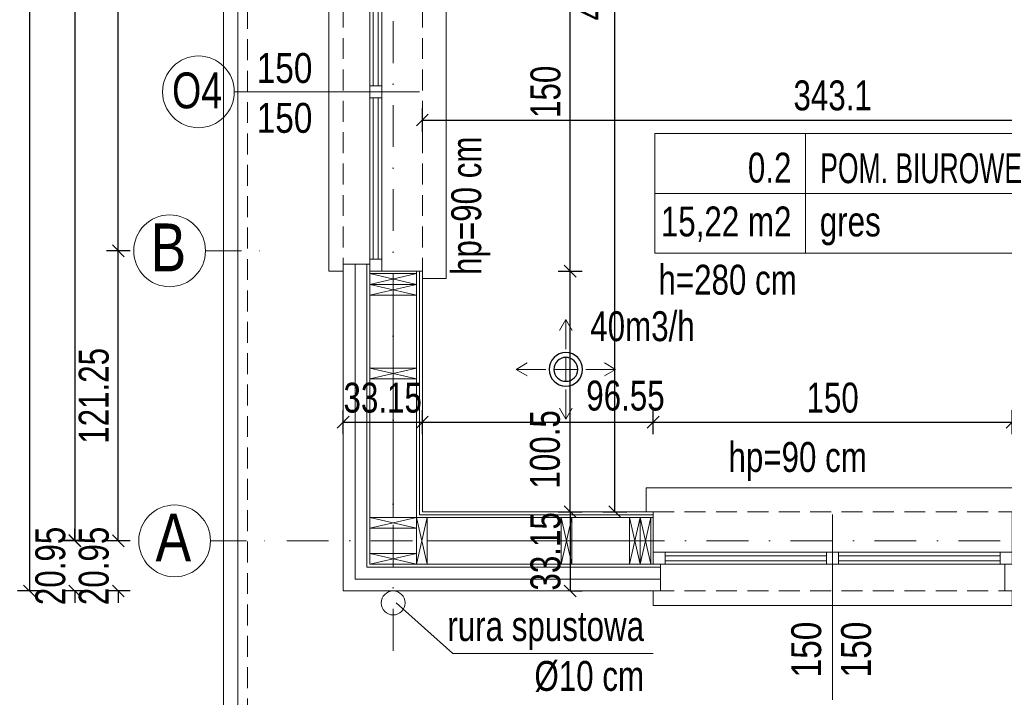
# Model space of a CAD drawing. Header units: inches. Extents: x 69729 to 77643, y -43505 to -36607.
# Tile 12 of 69: x 71486 to 71897, y -38553 to -38269. Entities that reach past the tile are written whole.
import ezdxf

# ---------------------------------------------------------------- set-up
doc = ezdxf.new("R2010")
doc.units = ezdxf.units.IN
doc.header["$MEASUREMENT"] = 0
doc.linetypes.add('DASHDOT', pattern=[1, 0.5, -0.25, 0, -0.25])
doc.linetypes.add('HIDDEN', pattern=[0.375, 0.25, -0.125])
doc.layers.get('0').update_dxf_attribs({"lineweight": 0})
doc.layers.get('Defpoints').update_dxf_attribs({"lineweight": 0})
for name, color, linetype, lineweight in [('## 08 Nawiew', 1, 'Continuous', 0), ('## 08 Nawiew opis', 1, 'Continuous', 0), ('## 08 Wywiew', 5, 'Continuous', 0), ('## 08 Wywiew opis', 5, 'Continuous', 0), ('p--dach', 2, 'Continuous', 30), ('p--dach-rura spustowa', 2, 'Continuous', 0), ('p--konst-słupy', 3, 'Continuous', 0), ('p--obrzeże bet.', 252, 'Continuous', 0), ('p--ocieplenie w.wew.', 53, 'Continuous', 0), ('p--ocieplenie-w.zew', 77, 'Continuous', 0), ('p--okna', 153, 'Continuous', 0), ('p--opis okna', 181, 'Continuous', 0), ('p--opisy dodatkowe', 33, 'Continuous', 0), ('p--opisy pomieszczeń', 31, 'Continuous', 0), ('p--osie konstr', 1, 'DASHDOT', 15), ('p--osie konstr.-NR', 1, 'DASHDOT', 15), ('p--proj.wentylacja', 202, 'Continuous', 0), ('p--płyta GK', 2, 'Continuous', 0), ('p--wymiary-1-50', 5, 'Continuous', 0), ('p--ściana szkielet', 3, 'Continuous', 0)]:
    doc.layers.add(name, color=color, linetype=linetype, lineweight=lineweight)
doc.styles.add('1-50', font='arial.ttf', dxfattribs={"width": 0.75, "height": 12.5})
doc.styles.get("Standard").update_dxf_attribs({"font": 'arial.ttf', "width": 0.75})
doc.styles.add('STYL-1', font='arial.ttf', dxfattribs={"width": 0.75})
doc.linetypes.add('BATTING', pattern='A,0.0001,-0.1,[134,ltypeshp.shx,S=0.1,R=0,X=-0.1,Y=0],-0.2,[134,ltypeshp.shx,S=0.1,R=180,X=0.1,Y=0],-0.1', length=0.4001)
doc.dimstyles.new('1-50', dxfattribs={"dimtxt": 12.5, "dimasz": 5, "dimexe": 5, "dimexo": 5, "dimgap": 0.09, "dimtad": 0, "dimdsep": 46, "dimtxsty": '1-50', "dimblk": 'OBLIQUE', "dimcen": 0.09, "dimadec": 0, "dimazin": 0, "dimtfac": 1, "dimtdec": 4, "dimtix": 1, "dimtofl": 0, "dimtmove": 2, "dimatfit": 3, "dimldrblk": 'OBLIQUE', "dimfxl": 5, "dimfxlon": 1, "dimtvp": 0.8, "dimtolj": 1, "dimtzin": 0, "dimarcsym": 0})

# ---------------------------------------------------------------- blocks, each defined once
blk = doc.blocks.new('_OBLIQUE')
at = {"color": 0, "linetype": 'ByBlock', "lineweight": -2}
for p, q in [((-0.5, -0.5), (0.5, 0.5)), ((0, 0), (0, 0))]:
    blk.add_line(p, q, dxfattribs=at)
blk = doc.blocks.new('*D18')
at = {"layer": 'Defpoints', "color": 0}
for p in [(71506.26, -37844.7), (71508.76, -38487.2), (71558.6, -38487.2)]:
    blk.add_point(p, dxfattribs=at)
at = {"layer": 'p--wymiary-1-50', "color": 0, "lineweight": -2}
for p, q in [((71508.76, -37844.7), (71508.76, -38487.2)), ((71511.26, -37844.7), (71513.76, -37844.7)), ((71513.76, -38487.2), (71503.76, -38487.2))]:
    blk.add_line(p, q, dxfattribs=at)
at = {"layer": 'p--wymiary-1-50', "color": 0, "lineweight": -2, "xscale": 5, "yscale": 5, "zscale": 5}
for p, rotation in [((71508.76, -37844.7), 90), ((71508.76, -38487.2), 270)]:
    blk.add_blockref('_OBLIQUE', p, dxfattribs=dict(at, rotation=rotation))
at = {"layer": 'p--wymiary-1-50', "color": 0, "linetype": 'Continuous', "ltscale": 12, "insert": (71498.55, -38165.95), "char_height": 12.5, "attachment_point": 5, "rotation": 90, "style": '1-50'}
blk.add_mtext('\\A1;642.5', dxfattribs=at)
blk = doc.blocks.new('*D28')
at = {"layer": 'Defpoints', "color": 0}
for p in [(71669.83, -37823.87), (71489.8, -38508.27), (71669.83, -38508.27)]:
    blk.add_point(p, dxfattribs=at)
at = {"layer": 'p--wymiary-1-50', "color": 0, "lineweight": -2}
for p, q in [((71494.8, -37823.87), (71484.8, -37823.87)), ((71489.8, -37823.87), (71489.8, -38508.27)), ((71494.8, -38508.27), (71484.8, -38508.27))]:
    blk.add_line(p, q, dxfattribs=at)
at = {"layer": 'p--wymiary-1-50', "color": 0, "lineweight": -2, "xscale": 5, "yscale": 5, "zscale": 5}
for p, rotation in [((71489.8, -37823.87), 90), ((71489.8, -38508.27), 270)]:
    blk.add_blockref('_OBLIQUE', p, dxfattribs=dict(at, rotation=rotation))
at = {"layer": 'p--wymiary-1-50', "color": 0, "linetype": 'Continuous', "ltscale": 12, "insert": (71479.59, -38166.07), "char_height": 12.5, "attachment_point": 5, "rotation": 90, "style": '1-50'}
blk.add_mtext('\\A1;684.4', dxfattribs=at)
blk = doc.blocks.new('*D29')
at = {"layer": 'Defpoints', "color": 0}
for p in [(71526.91, -38366.07), (71588.36, -38366.07), (71595.87, -38487.32)]:
    blk.add_point(p, dxfattribs=at)
at = {"layer": 'p--wymiary-1-50', "color": 0, "linetype": 'Continuous', "lineweight": -2}
for p, q in [((71531.91, -38366.07), (71521.91, -38366.07)), ((71526.91, -38487.32), (71526.91, -38366.07)), ((71531.91, -38487.32), (71521.91, -38487.32))]:
    blk.add_line(p, q, dxfattribs=at)
at = {"layer": 'p--wymiary-1-50', "color": 0, "lineweight": -2, "xscale": 5, "yscale": 5, "zscale": 5}
for p, rotation in [((71526.91, -38366.07), 90), ((71526.91, -38487.32), 270)]:
    blk.add_blockref('_OBLIQUE', p, dxfattribs=dict(at, rotation=rotation))
at = {"layer": 'p--wymiary-1-50', "color": 0, "linetype": 'Continuous', "ltscale": 12, "insert": (71516.7, -38426.7), "char_height": 12.5, "attachment_point": 5, "rotation": 90, "style": '1-50'}
blk.add_mtext('\\A1;121.25', dxfattribs=at)
blk = doc.blocks.new('*D30')
at = {"layer": 'Defpoints', "color": 0}
for p in [(71526.91, -38105.97), (71997.12, -38105.97), (71588.36, -38366.07)]:
    blk.add_point(p, dxfattribs=at)
at = {"layer": 'p--wymiary-1-50', "color": 0, "linetype": 'Continuous', "lineweight": -2}
for p, q in [((71531.91, -38105.97), (71521.91, -38105.97)), ((71526.91, -38366.07), (71526.91, -38105.97)), ((71531.91, -38366.07), (71521.91, -38366.07))]:
    blk.add_line(p, q, dxfattribs=at)
at = {"layer": 'p--wymiary-1-50', "color": 0, "lineweight": -2, "xscale": 5, "yscale": 5, "zscale": 5}
for p, rotation in [((71526.91, -38105.97), 90), ((71526.91, -38366.07), 270)]:
    blk.add_blockref('_OBLIQUE', p, dxfattribs=dict(at, rotation=rotation))
at = {"layer": 'p--wymiary-1-50', "color": 0, "linetype": 'Continuous', "ltscale": 12, "insert": (71516.7, -38236.02), "char_height": 12.5, "attachment_point": 5, "rotation": 90, "style": '1-50'}
blk.add_mtext('\\A1;260.1', dxfattribs=at)
blk = doc.blocks.new('*D34')
at = {"layer": 'Defpoints', "color": 0}
for p in [(71595.87, -38487.32), (71526.91, -38508.27), (71620.87, -38508.27)]:
    blk.add_point(p, dxfattribs=at)
at = {"layer": 'p--wymiary-1-50', "color": 0, "linetype": 'Continuous', "lineweight": -2}
for p, q in [((71526.91, -38487.32), (71526.91, -38482.32)), ((71531.91, -38487.32), (71521.91, -38487.32)), ((71531.91, -38508.27), (71521.91, -38508.27)), ((71526.91, -38508.27), (71526.91, -38513.27))]:
    blk.add_line(p, q, dxfattribs=at)
at = {"layer": 'p--wymiary-1-50', "color": 0, "lineweight": -2, "xscale": 5, "yscale": 5, "zscale": 5}
for p, rotation in [((71526.91, -38487.32), 270), ((71526.91, -38508.27), 90)]:
    blk.add_blockref('_OBLIQUE', p, dxfattribs=dict(at, rotation=rotation))
at = {"layer": 'p--wymiary-1-50', "color": 0, "linetype": 'Continuous', "ltscale": 12, "insert": (71516.7, -38497.8), "char_height": 12.5, "attachment_point": 5, "rotation": 90, "style": '1-50'}
blk.add_mtext('\\A1;20.95', dxfattribs=at)
blk = doc.blocks.new('*D35')
at = {"layer": 'Defpoints', "color": 0}
for p in [(71521.91, -38487.32), (71508.76, -38508.27), (71602.72, -38508.27)]:
    blk.add_point(p, dxfattribs=at)
at = {"layer": 'p--wymiary-1-50', "color": 0, "linetype": 'Continuous', "lineweight": -2}
for p, q in [((71508.76, -38487.32), (71508.76, -38482.32)), ((71513.76, -38487.32), (71503.76, -38487.32)), ((71513.76, -38508.27), (71503.76, -38508.27)), ((71508.76, -38508.27), (71508.76, -38513.27))]:
    blk.add_line(p, q, dxfattribs=at)
at = {"layer": 'p--wymiary-1-50', "color": 0, "lineweight": -2, "xscale": 5, "yscale": 5, "zscale": 5}
for p, rotation in [((71508.76, -38487.32), 270), ((71508.76, -38508.27), 90)]:
    blk.add_blockref('_OBLIQUE', p, dxfattribs=dict(at, rotation=rotation))
at = {"layer": 'p--wymiary-1-50', "color": 0, "linetype": 'Continuous', "ltscale": 12, "insert": (71498.55, -38497.8), "char_height": 12.5, "attachment_point": 5, "rotation": 90, "style": '1-50'}
blk.add_mtext('\\A1;20.95', dxfattribs=at)
blk = doc.blocks.new('*D36')
at = {"layer": 'Defpoints', "color": 0}
for p in [(71654.02, -38437.74), (71654.02, -38475.12), (71620.87, -38508.27)]:
    blk.add_point(p, dxfattribs=at)
at = {"layer": 'p--wymiary-1-50', "color": 0, "linetype": 'Continuous', "lineweight": -2}
for p, q in [((71620.87, -38442.74), (71620.87, -38432.74)), ((71654.02, -38442.74), (71654.02, -38432.74)), ((71620.87, -38437.74), (71654.02, -38437.74))]:
    blk.add_line(p, q, dxfattribs=at)
at = {"layer": 'p--wymiary-1-50', "color": 0, "lineweight": -2, "xscale": 5, "yscale": 5, "zscale": 5, "rotation": 180}
blk.add_blockref('_OBLIQUE', (71620.87, -38437.74), dxfattribs=at)
at = {"layer": 'p--wymiary-1-50', "color": 0, "lineweight": -2, "xscale": 5, "yscale": 5, "zscale": 5}
blk.add_blockref('_OBLIQUE', (71654.02, -38437.74), dxfattribs=at)
at = {"layer": 'p--wymiary-1-50', "color": 0, "linetype": 'Continuous', "ltscale": 12, "insert": (71637.45, -38427.53), "char_height": 12.5, "attachment_point": 5, "style": '1-50'}
blk.add_mtext('\\A1;33.15', dxfattribs=at)
blk = doc.blocks.new('*D38')
at = {"layer": 'Defpoints', "color": 0}
for p in [(71900.57, -38437.74), (71750.57, -38475.12), (71900.57, -38475.12)]:
    blk.add_point(p, dxfattribs=at)
at = {"layer": 'p--wymiary-1-50', "color": 0, "linetype": 'Continuous', "lineweight": -2}
for p, q in [((71750.57, -38442.74), (71750.57, -38432.74)), ((71900.57, -38442.74), (71900.57, -38432.74)), ((71750.57, -38437.74), (71900.57, -38437.74))]:
    blk.add_line(p, q, dxfattribs=at)
at = {"layer": 'p--wymiary-1-50', "color": 0, "lineweight": -2, "xscale": 5, "yscale": 5, "zscale": 5, "rotation": 180}
blk.add_blockref('_OBLIQUE', (71750.57, -38437.74), dxfattribs=at)
at = {"layer": 'p--wymiary-1-50', "color": 0, "lineweight": -2, "xscale": 5, "yscale": 5, "zscale": 5}
blk.add_blockref('_OBLIQUE', (71900.57, -38437.74), dxfattribs=at)
at = {"layer": 'p--wymiary-1-50', "color": 0, "linetype": 'Continuous', "ltscale": 12, "insert": (71825.57, -38427.53), "char_height": 12.5, "attachment_point": 5, "style": '1-50'}
blk.add_mtext('\\A1;150', dxfattribs=at)
blk = doc.blocks.new('*D49')
at = {"layer": 'Defpoints', "color": 0}
for p in [(71620.87, -38508.27), (71641.82, -38508.27), (71641.82, -38643.22)]:
    blk.add_point(p, dxfattribs=at)
at = {"layer": 'p--wymiary-1-50', "color": 0, "lineweight": -2}
for p, q in [((71620.87, -38638.22), (71620.87, -38648.22)), ((71641.82, -38638.22), (71641.82, -38648.22)), ((71620.87, -38643.22), (71615.87, -38643.22)), ((71641.82, -38643.22), (71646.82, -38643.22))]:
    blk.add_line(p, q, dxfattribs=at)
at = {"layer": 'p--wymiary-1-50', "color": 0, "lineweight": -2, "xscale": 5, "yscale": 5, "zscale": 5}
blk.add_blockref('_OBLIQUE', (71620.87, -38643.22), dxfattribs=at)
at = {"layer": 'p--wymiary-1-50', "color": 0, "lineweight": -2, "xscale": 5, "yscale": 5, "zscale": 5, "rotation": 180}
blk.add_blockref('_OBLIQUE', (71641.82, -38643.22), dxfattribs=at)
at = {"layer": 'p--wymiary-1-50', "color": 0, "linetype": 'Continuous', "ltscale": 12, "insert": (71631.35, -38633.01), "char_height": 12.5, "attachment_point": 5, "style": '1-50'}
blk.add_mtext('\\A1;20.95', dxfattribs=at)
blk = doc.blocks.new('*D52')
at = {"layer": 'Defpoints', "color": 0}
for p in [(71620.87, -38508.27), (72030.27, -38508.27), (72030.27, -38711.35)]:
    blk.add_point(p, dxfattribs=at)
at = {"layer": 'p--wymiary-1-50', "color": 0, "linetype": 'Continuous', "lineweight": -2}
for p, q in [((71620.87, -38706.35), (71620.87, -38716.35)), ((72030.27, -38706.35), (72030.27, -38716.35)), ((71620.87, -38711.35), (72030.27, -38711.35))]:
    blk.add_line(p, q, dxfattribs=at)
at = {"layer": 'p--wymiary-1-50', "color": 0, "lineweight": -2, "xscale": 5, "yscale": 5, "zscale": 5, "rotation": 180}
blk.add_blockref('_OBLIQUE', (71620.87, -38711.35), dxfattribs=at)
at = {"layer": 'p--wymiary-1-50', "color": 0, "lineweight": -2, "xscale": 5, "yscale": 5, "zscale": 5}
blk.add_blockref('_OBLIQUE', (72030.27, -38711.35), dxfattribs=at)
at = {"layer": 'p--wymiary-1-50', "color": 0, "linetype": 'Continuous', "ltscale": 12, "insert": (71825.57, -38701.14), "char_height": 12.5, "attachment_point": 5, "style": '1-50'}
blk.add_mtext('\\A1;409.4', dxfattribs=at)
blk = doc.blocks.new('*D63')
at = {"layer": 'Defpoints', "color": 0}
for p in [(71684.21, -38374.62), (71715.78, -38374.62), (71684.21, -38475.12)]:
    blk.add_point(p, dxfattribs=at)
at = {"layer": 'p--wymiary-1-50', "color": 0, "linetype": 'Continuous', "lineweight": -2}
for p, q in [((71710.78, -38374.62), (71720.78, -38374.62)), ((71715.78, -38475.12), (71715.78, -38374.62)), ((71710.78, -38475.12), (71720.78, -38475.12))]:
    blk.add_line(p, q, dxfattribs=at)
at = {"layer": 'p--wymiary-1-50', "color": 0, "lineweight": -2, "xscale": 5, "yscale": 5, "zscale": 5}
for p, rotation in [((71715.78, -38374.62), 90), ((71715.78, -38475.12), 270)]:
    blk.add_blockref('_OBLIQUE', p, dxfattribs=dict(at, rotation=rotation))
at = {"layer": 'p--wymiary-1-50', "color": 0, "linetype": 'Continuous', "ltscale": 12, "insert": (71705.34, -38449.08), "char_height": 12.5, "attachment_point": 5, "rotation": 90, "style": '1-50'}
blk.add_mtext('\\A1;100.5', dxfattribs=at)
blk = doc.blocks.new('*D64')
at = {"layer": 'Defpoints', "color": 0}
for p in [(71684.21, -38224.62), (71715.78, -38224.62), (71684.21, -38374.62)]:
    blk.add_point(p, dxfattribs=at)
at = {"layer": 'p--wymiary-1-50', "color": 0, "linetype": 'Continuous', "lineweight": -2}
for p, q in [((71710.78, -38224.62), (71720.78, -38224.62)), ((71715.78, -38374.62), (71715.78, -38224.62)), ((71710.78, -38374.62), (71720.78, -38374.62))]:
    blk.add_line(p, q, dxfattribs=at)
at = {"layer": 'p--wymiary-1-50', "color": 0, "lineweight": -2, "xscale": 5, "yscale": 5, "zscale": 5}
for p, rotation in [((71715.78, -38224.62), 90), ((71715.78, -38374.62), 270)]:
    blk.add_blockref('_OBLIQUE', p, dxfattribs=dict(at, rotation=rotation))
at = {"layer": 'p--wymiary-1-50', "color": 0, "linetype": 'Continuous', "ltscale": 12, "insert": (71705.57, -38299.62), "char_height": 12.5, "attachment_point": 5, "rotation": 90, "style": '1-50'}
blk.add_mtext('\\A1;150', dxfattribs=at)
blk = doc.blocks.new('*D69')
at = {"layer": 'Defpoints', "color": 0}
for p in [(71710.78, -38031.52), (71734.51, -38031.52), (71710.78, -38475.12)]:
    blk.add_point(p, dxfattribs=at)
at = {"layer": 'p--wymiary-1-50', "color": 0, "linetype": 'Continuous', "lineweight": -2}
for p, q in [((71729.51, -38031.52), (71739.51, -38031.52)), ((71734.51, -38475.12), (71734.51, -38031.52)), ((71729.51, -38475.12), (71739.51, -38475.12))]:
    blk.add_line(p, q, dxfattribs=at)
at = {"layer": 'p--wymiary-1-50', "color": 0, "lineweight": -2, "xscale": 5, "yscale": 5, "zscale": 5}
for p, rotation in [((71734.51, -38031.52), 90), ((71734.51, -38475.12), 270)]:
    blk.add_blockref('_OBLIQUE', p, dxfattribs=dict(at, rotation=rotation))
at = {"layer": 'p--wymiary-1-50', "color": 0, "linetype": 'Continuous', "ltscale": 12, "insert": (71724.3, -38253.32), "char_height": 12.5, "attachment_point": 5, "rotation": 90, "style": '1-50'}
blk.add_mtext('\\A1;443.6', dxfattribs=at)
blk = doc.blocks.new('*D88')
at = {"layer": 'Defpoints', "color": 0}
for p in [(71997.12, -38311.4), (71654.02, -38329.03), (71997.12, -38329.03)]:
    blk.add_point(p, dxfattribs=at)
at = {"layer": 'p--wymiary-1-50', "color": 0, "linetype": 'Continuous', "lineweight": -2}
for p, q in [((71654.02, -38316.4), (71654.02, -38306.4)), ((71997.12, -38316.4), (71997.12, -38306.4)), ((71654.02, -38311.4), (71997.12, -38311.4))]:
    blk.add_line(p, q, dxfattribs=at)
at = {"layer": 'p--wymiary-1-50', "color": 0, "lineweight": -2, "xscale": 5, "yscale": 5, "zscale": 5, "rotation": 180}
blk.add_blockref('_OBLIQUE', (71654.02, -38311.4), dxfattribs=at)
at = {"layer": 'p--wymiary-1-50', "color": 0, "lineweight": -2, "xscale": 5, "yscale": 5, "zscale": 5}
blk.add_blockref('_OBLIQUE', (71997.12, -38311.4), dxfattribs=at)
at = {"layer": 'p--wymiary-1-50', "color": 0, "linetype": 'Continuous', "ltscale": 12, "insert": (71825.57, -38301.19), "char_height": 12.5, "attachment_point": 5, "style": '1-50'}
blk.add_mtext('\\A1;343.1', dxfattribs=at)
blk = doc.blocks.new('*D191')
at = {"layer": 'Defpoints', "color": 0}
for p in [(71710.78, -38475.12), (71710.78, -38508.27), (71715.78, -38508.27)]:
    blk.add_point(p, dxfattribs=at)
at = {"layer": 'p--wymiary-1-50', "color": 0, "linetype": 'Continuous', "lineweight": -2}
for p, q in [((71715.78, -38475.12), (71720.78, -38475.12)), ((71715.78, -38475.12), (71715.78, -38508.27)), ((71715.78, -38508.27), (71720.78, -38508.27))]:
    blk.add_line(p, q, dxfattribs=at)
at = {"layer": 'p--wymiary-1-50', "color": 0, "lineweight": -2, "xscale": 5, "yscale": 5, "zscale": 5}
for p, rotation in [((71715.78, -38475.12), 90), ((71715.78, -38508.27), 270)]:
    blk.add_blockref('_OBLIQUE', p, dxfattribs=dict(at, rotation=rotation))
at = {"layer": 'p--wymiary-1-50', "color": 0, "linetype": 'Continuous', "ltscale": 12, "insert": (71705.57, -38491.7), "char_height": 12.5, "attachment_point": 5, "rotation": 90, "style": '1-50'}
blk.add_mtext('\\A1;33.15', dxfattribs=at)
blk = doc.blocks.new('*D198')
at = {"layer": 'Defpoints', "color": 0}
for p in [(71641.82, -38533.27), (72009.32, -38533.27), (72009.32, -38643.22)]:
    blk.add_point(p, dxfattribs=at)
at = {"layer": 'p--wymiary-1-50', "color": 0, "linetype": 'Continuous', "lineweight": -2}
for p, q in [((71641.82, -38638.22), (71641.82, -38648.22)), ((72009.32, -38638.22), (72009.32, -38648.22)), ((71641.82, -38643.22), (72009.32, -38643.22))]:
    blk.add_line(p, q, dxfattribs=at)
at = {"layer": 'p--wymiary-1-50', "color": 0, "lineweight": -2, "xscale": 5, "yscale": 5, "zscale": 5, "rotation": 180}
blk.add_blockref('_OBLIQUE', (71641.82, -38643.22), dxfattribs=at)
at = {"layer": 'p--wymiary-1-50', "color": 0, "lineweight": -2, "xscale": 5, "yscale": 5, "zscale": 5}
blk.add_blockref('_OBLIQUE', (72009.32, -38643.22), dxfattribs=at)
at = {"layer": 'p--wymiary-1-50', "color": 0, "linetype": 'Continuous', "ltscale": 12, "insert": (71825.57, -38633.01), "char_height": 12.5, "attachment_point": 5, "style": '1-50'}
blk.add_mtext('\\A1;367.5', dxfattribs=at)
blk = doc.blocks.new('okno-150-33.15')
at = {"linetype": 'Continuous', "ltscale": 35}
for p, q in [((-3, 10), (153, 10)), ((0, -39.15), (150, -39.15))]:
    blk.add_line(p, q, dxfattribs=at)
for p, q in [((-3, 0), (-3, 10)), ((153, 0), (153, 10)), ((0, 0), (-3, 0)), ((0, -21.95), (0, 0)), ((150, 0), (150, -21.95)), ((150, 0), (153, 0)), ((0, -21.95), (0, -16.95)), ((0, -16.95), (5, -16.95)), ((5, -16.95), (145, -16.95)), ((5, -16.95), (5, -21.95)), ((5, -18.45), (72.5, -18.45)), ((72.5, -21.95), (72.5, -16.95)), ((77.5, -16.95), (77.5, -21.95)), ((77.5, -18.45), (145, -18.45)), ((145, -21.95), (145, -16.95)), ((145, -16.95), (150, -16.95)), ((150, -16.95), (150, -21.95)), ((5, -21.95), (0, -21.95)), ((3, -33.15), (3, -21.95)), ((5, -20.61), (72.5, -20.61)), ((145, -21.95), (5, -21.95)), ((77.5, -20.61), (145, -20.61)), ((150, -21.95), (145, -21.95)), ((147, -21.95), (147, -33.15)), ((0, -39.15), (0, -33.15)), ((150, -33.15), (150, -39.15))]:
    blk.add_line(p, q)
at = {"linetype": 'HIDDEN', "ltscale": 35}
for p, q in [((0, 0), (150, 0)), ((0, -33.15), (150, -33.15))]:
    blk.add_line(p, q, dxfattribs=at)
blk = doc.blocks.new('ukł.słupów')
for p, q in [((0, 116.95), (19.5, 121.45)), ((0, 121.45), (19.5, 116.95)), ((0, 112.45), (19.5, 116.95)), ((0, 116.95), (19.5, 112.45)), ((0, 77.45), (19.5, 81.95)), ((0, 81.95), (19.5, 77.45)), ((0, 15), (19.5, 19.5)), ((0, 19.5), (19.5, 15)), ((19.5, 19.5), (24, 0)), ((24, 19.5), (19.5, 0)), ((79.95, 19.5), (84.45, 0)), ((84.45, 19.5), (79.95, 0)), ((108.5, 19.5), (113, 0)), ((113, 19.5), (108.5, 0)), ((113, 19.5), (117.5, 0)), ((117.5, 19.5), (113, 0)), ((0, 4.5), (19.5, 0)), ((0, 0), (19.5, 4.5))]:
    blk.add_line(p, q)
at = {"color": 4, "ltscale": 35}
for points in [[(0, 121.45), (19.5, 121.45)], [(117.5, 19.5), (117.5, 0)]]:
    blk.add_lwpolyline(points, dxfattribs=at)
for points in [[(0, 121.45), (19.5, 121.45), (19.5, 116.95), (0, 116.95)], [(0, 116.95), (19.5, 116.95), (19.5, 112.45), (0, 112.45)], [(0, 81.95), (19.5, 81.95), (19.5, 77.45), (0, 77.45)], [(0, 19.5), (19.5, 19.5), (19.5, 15), (0, 15)], [(24, 19.5), (24, 0), (19.5, 0), (19.5, 19.5)], [(84.45, 19.5), (84.45, 0), (79.95, 0), (79.95, 19.5)], [(113, 19.5), (113, 0), (108.5, 0), (108.5, 19.5)], [(117.5, 19.5), (117.5, 0), (113, 0), (113, 19.5)], [(0, 0), (19.5, 0), (19.5, 4.5), (0, 4.5)]]:
    blk.add_lwpolyline(points, close=True)
blk = doc.blocks.new('*D413')
at = {"layer": 'Defpoints', "color": 0}
for p in [(71750.57, -38437.74), (71654.02, -38475.12), (71750.57, -38475.12)]:
    blk.add_point(p, dxfattribs=at)
at = {"layer": 'p--wymiary-1-50', "color": 0, "linetype": 'Continuous', "lineweight": -2}
for p, q in [((71654.02, -38442.74), (71654.02, -38432.74)), ((71750.57, -38442.74), (71750.57, -38432.74)), ((71654.02, -38437.74), (71750.57, -38437.74))]:
    blk.add_line(p, q, dxfattribs=at)
at = {"layer": 'p--wymiary-1-50', "color": 0, "lineweight": -2, "xscale": 5, "yscale": 5, "zscale": 5, "rotation": 180}
blk.add_blockref('_OBLIQUE', (71654.02, -38437.74), dxfattribs=at)
at = {"layer": 'p--wymiary-1-50', "color": 0, "lineweight": -2, "xscale": 5, "yscale": 5, "zscale": 5}
blk.add_blockref('_OBLIQUE', (71750.57, -38437.74), dxfattribs=at)
at = {"layer": 'p--wymiary-1-50', "color": 0, "linetype": 'Continuous', "ltscale": 12, "insert": (71738.95, -38426.67), "char_height": 12.5, "attachment_point": 5, "style": '1-50'}
blk.add_mtext('\\A1;96.55', dxfattribs=at)
blk = doc.blocks.new('went-war2-parter')
at = {"layer": '## 08 Nawiew', "lineweight": 5}
blk.add_line((-1073.7, -563.61), (-1073.7, -553.61), dxfattribs=at)
at = {"layer": '## 08 Nawiew', "color": 1, "lineweight": 5}
blk.add_line((-1073.7, -563.61), (-1073.7, -553.61), dxfattribs=at)
at = {"layer": '## 08 Nawiew', "lineweight": 30}
for radius, start, end in [(7, 90, 270), (7, 0, 180), (7, 270, 90), (5, 90, 270), (5, 90, 270), (5, 0, 180), (5, 0, 180), (5, 0, 180), (5, 0, 180), (5, 270, 90), (7, 180, 0), (5, 180, 0), (5, 180, 0), (5, 180, 0), (5, 180, 0)]:
    blk.add_arc((-1073.7, -558.61), radius, start, end, dxfattribs=at)
at = {"layer": '## 08 Nawiew', "lineweight": 5}
blk.add_arc((-1073.7, -558.61), 5, 270, 90, dxfattribs=at)
at = {"layer": '## 08 Wywiew', "color": 1, "lineweight": 5}
for p, q in [((-1073.7, -553.61), (-1073.7, -563.61)), ((-1078.7, -558.61), (-1068.7, -558.61))]:
    blk.add_line(p, q, dxfattribs=at)
at = {"layer": '## 08 Wywiew opis', "color": 1}
for p, q in [((-1073.7, -537.81), (-1076.39, -542.39)), ((-1073.7, -550.23), (-1073.7, -537.81)), ((-1073.7, -537.81), (-1071.02, -542.39)), ((-1094.5, -558.61), (-1089.92, -555.92)), ((-1094.5, -558.61), (-1089.92, -561.29)), ((-1082.08, -558.61), (-1094.5, -558.61)), ((-1065.32, -558.61), (-1052.9, -558.61)), ((-1052.9, -558.61), (-1057.48, -555.92)), ((-1052.9, -558.61), (-1057.48, -561.29)), ((-1073.7, -566.99), (-1073.7, -579.41)), ((-1073.7, -579.41), (-1076.39, -574.82)), ((-1073.7, -579.41), (-1071.02, -574.82))]:
    blk.add_line(p, q, dxfattribs=at)
at = {"layer": '## 08 Nawiew opis', "insert": (-1063.49, -546.99), "char_height": 12.5, "width": 177.1707, "attachment_point": 7, "style": 'STYL-1'}
blk.add_mtext('40m3/h', dxfattribs=at)

msp = doc.modelspace()

# ---------------------------------------------------------------- linework, layer by layer
at = {"layer": 'p--dach', "linetype": 'HIDDEN', "lineweight": 20, "ltscale": 35}
msp.add_lwpolyline([(71580.871, -37743.871), (72860.871, -37743.871), (72860.871, -38588.271), (71580.871, -38588.271)], close=True, dxfattribs=at)
at = {"layer": 'p--dach-rura spustowa', "linetype": 'Continuous', "lineweight": 0, "ltscale": 75}
msp.add_circle((71641.821, -38513.271), 5, dxfattribs=at)
at = {"layer": 'p--obrzeże bet.', "linetype": 'Continuous', "ltscale": 35}
for points in [[(72417.471, -38558.271), (72870.871, -38558.271), (72870.871, -37773.871), (71570.871, -37773.871), (71570.871, -38564.271), (72024.271, -38564.271)], [(72411.471, -38552.271), (72864.871, -38552.271), (72864.871, -37779.871), (71576.871, -37779.871), (71576.871, -38558.271), (72030.271, -38558.271)]]:
    msp.add_lwpolyline(points, dxfattribs=at)
at = {"layer": 'p--ocieplenie w.wew.', "linetype": 'BATTING', "ltscale": 19.5}
for p, q in [((71641.821, -38415.121), (71641.821, -38384.621)), ((71641.821, -38477.571), (71641.821, -38419.621)), ((71656.071, -38487.321), (71712.021, -38487.321)), ((71716.521, -38487.321), (71740.567, -38487.321))]:
    msp.add_line(p, q, dxfattribs=at)
at = {"layer": 'p--ocieplenie-w.zew', "linetype": 'BATTING', "ltscale": 10}
for p, q in [((71625.871, -38503.345), (71625.871, -38371.621)), ((71625.947, -38503.271), (71753.567, -38503.271))]:
    msp.add_line(p, q, dxfattribs=at)
at = {"layer": 'p--opis okna'}
for p, q in [((71575.41, -38299.621), (71652.871, -38299.621)), ((71825.567, -38553.732), (71825.567, -38476.271))]:
    msp.add_line(p, q, dxfattribs=at)
msp.add_circle((71560.41, -38299.621), 15, dxfattribs=at)
at = {"layer": 'p--opisy dodatkowe', "lineweight": 5}
msp.add_lwpolyline([(71750.498, -38534.46), (71666.722, -38534.46), (71643.071, -38513.271)], dxfattribs=at)
at = {"layer": 'p--opisy pomieszczeń'}
for p, q in [((71814.272, -38317.082), (71814.272, -38367.082)), ((71921.272, -38342.082), (71751.272, -38342.082))]:
    msp.add_line(p, q, dxfattribs=at)
msp.add_lwpolyline([(71751.272, -38367.082), (71921.272, -38367.082), (71921.272, -38317.082), (71751.272, -38317.082)], close=True, dxfattribs=at)
at = {"layer": 'p--osie konstr', "linetype": 'DASHDOT', "ltscale": 35}
for p, q in [((71641.821, -38533.271), (71641.821, -37773.871)), ((72878.438, -38487.321), (71595.871, -38487.321))]:
    msp.add_line(p, q, dxfattribs=at)
at = {"layer": 'p--osie konstr.-NR', "linetype": 'DASHDOT', "ltscale": 30}
for p, q in [((71563.357, -38366.071), (71588.357, -38366.071)), ((71565.448, -38487.321), (71590.448, -38487.321))]:
    msp.add_line(p, q, dxfattribs=at)
at = {"layer": 'p--osie konstr.-NR', "linetype": 'Continuous', "ltscale": 35}
for centre in [(71548.357, -38366.071), (71550.448, -38487.321)]:
    msp.add_circle(centre, 15, dxfattribs=at)
at = {"layer": 'p--płyta GK', "ltscale": 35}
for p, q in [((71652.771, -38476.371), (71652.771, -38374.621)), ((71654.021, -38475.121), (71654.021, -38374.621)), ((71654.021, -38475.121), (71750.567, -38475.121)), ((71652.771, -38476.371), (71750.567, -38476.371))]:
    msp.add_line(p, q, dxfattribs=at)
at = {"layer": 'p--ściana szkielet', "ltscale": 35}
for p, q in [((71620.871, -38508.271), (71620.871, -38371.621)), ((71630.871, -38498.271), (71630.871, -38371.621)), ((71632.071, -38497.071), (71632.071, -38371.621)), ((71651.571, -38497.071), (71651.571, -38374.621)), ((71632.071, -38477.571), (71750.567, -38477.571)), ((71630.871, -38498.271), (71753.567, -38498.271)), ((71632.071, -38497.071), (71753.567, -38497.071)), ((71620.871, -38508.271), (71753.567, -38508.271))]:
    msp.add_line(p, q, dxfattribs=at)
for points in [[(71620.871, -38371.621), (71632.071, -38371.621), (71632.071, -38374.621), (71654.021, -38374.621)], [(71750.567, -38476.121), (71750.567, -38497.071), (71753.567, -38497.071), (71753.567, -38508.271)]]:
    msp.add_lwpolyline(points, dxfattribs=at)

# ---------------------------------------------------------------- block references
at = {"layer": 'p--konst-słupy'}
msp.add_blockref('ukł.słupów', (71632.071, -38497.071), dxfattribs=at)
at = {"layer": 'p--okna', "linetype": 'Continuous', "rotation": 270}
msp.add_blockref('okno-150-33.15', (71654.021, -38224.621), dxfattribs=at)
at = {"layer": 'p--okna', "linetype": 'Continuous'}
msp.add_blockref('okno-150-33.15', (71750.567, -38475.121), dxfattribs=at)
at = {"layer": 'p--proj.wentylacja', "linetype": 'Continuous', "ltscale": 12}
msp.add_blockref('went-war2-parter', (72787.721, -37857.021), dxfattribs=at)

# ---------------------------------------------------------------- texts
at = {"layer": 'p--opis okna'}
for s, insert, char_height, width, attachment_point, style in [('{\\W0.8;150\\P150}', (71584.744, -38316.926), 12.5, 45.287, 7, '1-50'), ('O4', (71570.335, -38306.732), 15, 74.01038, 9, '1-50'), ('hp=90 cm', (71782.013, -38462.277), 12.5, 128.63421, 7, 'STYL-1')]:
    msp.add_mtext(s, dxfattribs=dict(at, insert=insert, char_height=char_height, width=width, attachment_point=attachment_point, style=style))
at = {"layer": 'p--opis okna', "char_height": 12.5, "attachment_point": 1, "rotation": 90}
for s, insert, width, style in [('hp=90 cm', (71666.115, -38376.174), 128.63421, 'STYL-1'), ('{\\W0.8;150\\P150}', (71808.261, -38544.398), 45.287, '1-50')]:
    msp.add_mtext(s, dxfattribs=dict(at, insert=insert, width=width, style=style))
at = {"layer": 'p--opisy dodatkowe', "insert": (71746.728, -38516.677), "char_height": 12.5, "width": 177.1707, "attachment_point": 3, "style": '1-50'}
msp.add_mtext('rura spustowa\\P%%c10 cm', dxfattribs=at)
at = {"layer": 'p--opisy pomieszczeń', "char_height": 12.5, "style": '1-50'}
for s, insert, width, attachment_point in [('0.2', (71808.34, -38325.054), 98, 3), ('POM. BIUROWE', (71820.203, -38325.289), 106.86476, 1), ('15,22 m2', (71808.34, -38347.557), 98, 3), ('gres', (71820.203, -38347.557), 100, 1), ('h=280 cm', (71810.598, -38371.891), 98, 3)]:
    msp.add_mtext(s, dxfattribs=dict(at, insert=insert, width=width, attachment_point=attachment_point))
at = {"layer": 'p--osie konstr.-NR', "linetype": 'Continuous', "ltscale": 35, "char_height": 20, "width": 63.5564, "attachment_point": 3}
for s, insert in [('{\\W0.8;B}', (71555.272, -38354.656)), ('\\W0.8;A', (71557.363, -38475.906))]:
    msp.add_mtext(s, dxfattribs=dict(at, insert=insert))

# ---------------------------------------------------------------- dimensions: what is measured, and where the dimension line sits
at = {"layer": 'p--wymiary-1-50'}
dim = msp.add_linear_dim(base=(71489.805, -38508.271), p1=(71669.831, -37823.871), p2=(71669.831, -38508.271), angle=90, dimstyle='1-50', override={"dimtxt": 12.5}, dxfattribs=at)
dim.commit()
dim.dimension.update_dxf_attribs({"geometry": '*D28', "text_midpoint": (71479.595, -38166.071)})
dim = msp.add_linear_dim(base=(71508.758, -38487.196), p1=(71506.258, -37844.696), p2=(71558.597, -38487.196), angle=90, dimstyle='1-50', dxfattribs=at)
dim.commit()
dim.dimension.update_dxf_attribs({"geometry": '*D18', "text_midpoint": (71498.548, -38165.946)})
at = {"layer": 'p--wymiary-1-50', "linetype": 'Continuous'}
for base, p1, p2, picture, middle in [((71734.511, -38031.521), (71710.784, -38475.121), (71710.784, -38031.521), '*D69', (71724.301, -38253.321)), ((71526.912, -38105.971), (71588.357, -38366.071), (71997.121, -38105.971), '*D30', (71516.702, -38236.021)), ((71715.784, -38224.621), (71684.211, -38374.621), (71684.211, -38224.621), '*D64', (71705.574, -38299.621)), ((71526.912, -38366.071), (71595.871, -38487.321), (71588.357, -38366.071), '*D29', (71516.702, -38426.696)), ((71715.784, -38508.271), (71710.784, -38475.121), (71710.784, -38508.271), '*D191', (71705.574, -38491.696)), ((71508.758, -38508.271), (71521.912, -38487.321), (71602.717, -38508.271), '*D35', (71498.548, -38497.796)), ((71526.912, -38508.271), (71595.871, -38487.321), (71620.871, -38508.271), '*D34', (71516.702, -38497.796))]:
    dim = msp.add_linear_dim(base=base, p1=p1, p2=p2, angle=90, dimstyle='1-50', dxfattribs=at)
    dim.commit()
    dim.dimension.update_dxf_attribs({"geometry": picture, "text_midpoint": middle})
for base, p1, p2, picture, middle in [((71997.121, -38311.402), (71654.021, -38329.031), (71997.121, -38329.031), '*D88', (71825.571, -38301.192)), ((71654.021, -38437.738), (71620.871, -38508.271), (71654.021, -38475.121), '*D36', (71637.446, -38427.528)), ((71900.567, -38437.738), (71750.567, -38475.121), (71900.567, -38475.121), '*D38', (71825.567, -38427.528)), ((72030.271, -38711.352), (71620.871, -38508.271), (72030.271, -38508.271), '*D52', (71825.571, -38701.142)), ((72009.321, -38643.217), (71641.821, -38533.271), (72009.321, -38533.271), '*D198', (71825.571, -38633.007))]:
    dim = msp.add_linear_dim(base=base, p1=p1, p2=p2, dimstyle='1-50', dxfattribs=at)
    dim.commit()
    dim.dimension.update_dxf_attribs({"geometry": picture, "text_midpoint": middle})
dim = msp.add_linear_dim(base=(71715.784, -38374.621), p1=(71684.211, -38475.121), p2=(71684.211, -38374.621), angle=90, dimstyle='1-50', dxfattribs=at)
dim.commit()
dim.dimension.update_dxf_attribs({"geometry": '*D63', "text_midpoint": (71705.337, -38449.083), "dimtype": 160})
dim = msp.add_linear_dim(base=(71750.567, -38437.738), p1=(71654.021, -38475.121), p2=(71750.567, -38475.121), dimstyle='1-50', override={"dimtxt": 12.5}, dxfattribs=at)
dim.commit()
dim.dimension.update_dxf_attribs({"geometry": '*D413', "text_midpoint": (71738.951, -38426.665), "dimtype": 160})
at = {"layer": 'p--wymiary-1-50'}
dim = msp.add_linear_dim(base=(71641.821, -38643.217), p1=(71620.871, -38508.271), p2=(71641.821, -38508.271), dimstyle='1-50', override={"dimtxt": 12.5}, dxfattribs=at)
dim.commit()
dim.dimension.update_dxf_attribs({"geometry": '*D49', "text_midpoint": (71631.346, -38633.007)})

doc.saveas('drawing.dxf')
